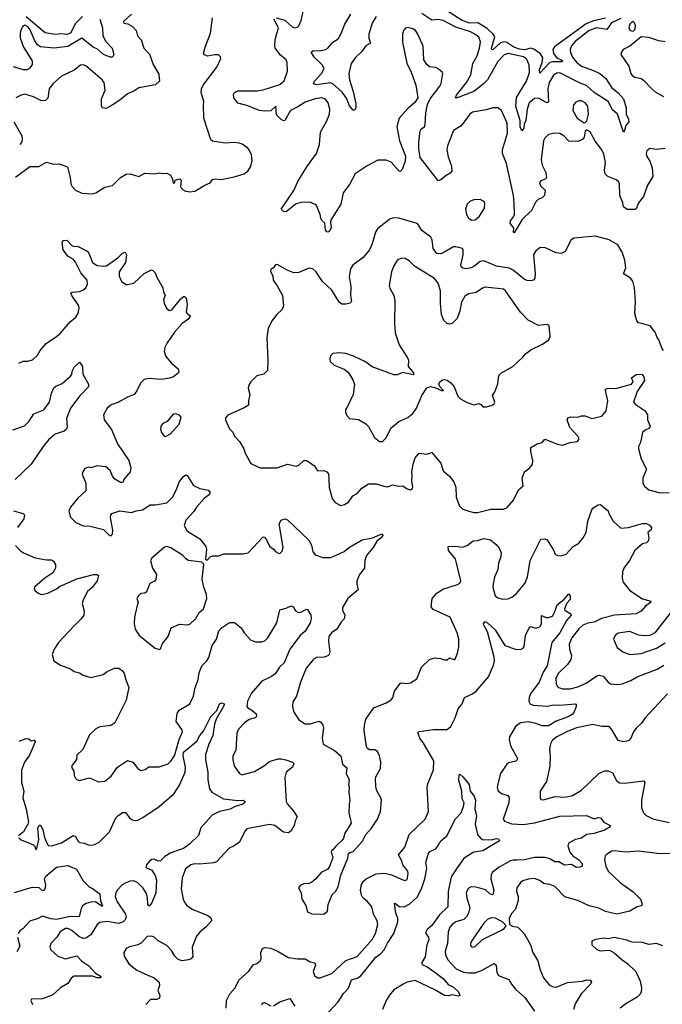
# Model space of a CAD drawing. Extents: x 2199565 to 2323334, y 894172 to 1018966.
# Tile 110 of 256: x 2280244 to 2285312, y 938925 to 946690. Entities that reach past the tile are written whole.
import ezdxf

# ---------------------------------------------------------------- set-up
doc = ezdxf.new("R2010")
doc.units = 0

msp = doc.modelspace()

# ---------------------------------------------------------------- linework, layer by layer
at = {"layer": '0CON10XD'}
for points in [[(2281125, 946733.8), (2281063.8, 946675), (2281065, 946663.3), (2281097.7, 946657.7), (2281135, 946636), (2281162.5, 946605), (2281174.4, 946564.4), (2281201.7, 946531.7), (2281223.8, 946465), (2281267.4, 946417.4), (2281297, 946337), (2281341.7, 946261.7), (2281348, 946205), (2281315, 946176), (2281185, 946154), (2281145, 946125.8), (2281095, 946105.7), (2281034, 946055), (2280973.8, 946016.2), (2280925, 945990.6), (2280895.6, 945995.6), (2280890, 946015), (2280890.5, 946065), (2280918.5, 946135), (2280911.5, 946195), (2280895, 946216.9), (2280766.3, 946326.3), (2280745, 946334.4), (2280725, 946330.6), (2280675, 946293.1), (2280573.8, 946245), (2280506.4, 946183.6), (2280476.7, 946145), (2280467.4, 946072.6), (2280447.2, 946052.8), (2280415, 946050.6), (2280353.2, 946083.2), (2280285, 946102.5), (2280255, 946095.8), (2280215, 946073.8)], [(2280740.4, 946715), (2280685, 946661.5), (2280645, 946583.3), (2280615, 946574.2), (2280575, 946578.1), (2280525, 946572.9), (2280445.7, 946585.7), (2280295, 946712.9)], [(2282265.9, 946704.1), (2282335, 946686.5), (2282393.2, 946633.2), (2282415, 946625.8), (2282435, 946632.5), (2282445, 946643.1), (2282465.2, 946685), (2282482, 946765)], [(2283055, 946714.3), (2283025, 946662), (2282998.2, 946575), (2282998, 946545), (2283010.5, 946505), (2282975, 946483.8), (2282941.6, 946438.4), (2282890.6, 946389.4), (2282858.2, 946345), (2282839.7, 946265), (2282845.9, 946215), (2282874.6, 946125), (2282893.9, 946026.1), (2282893.8, 945995), (2282885, 945977.5), (2282875, 945976.7), (2282845, 946012), (2282821.2, 946071.2), (2282788.1, 946118.1), (2282715, 946185.4), (2282695, 946192.2), (2282586.1, 946176.1), (2282560, 946185), (2282568.5, 946205), (2282625.5, 946265), (2282644.4, 946305), (2282630.6, 946335), (2282567.1, 946395), (2282542.5, 946435), (2282555, 946445.4), (2282623, 946447), (2282655, 946455.5), (2282675, 946466.9), (2282715, 946512.2), (2282755, 946540.6), (2282779.1, 946580.9), (2282807.3, 946655), (2282855, 946734.5)], [(2284985, 946698.6), (2284911.2, 946665), (2284875, 946612.8), (2284795, 946626.3), (2284735, 946605.7), (2284625, 946519.4), (2284595.4, 946485), (2284584.6, 946455), (2284587.8, 946432.2), (2284604.1, 946395), (2284635.2, 946355.2), (2284675, 946324.8), (2284770.1, 946290.1), (2284819.6, 946265), (2284867.1, 946227.1), (2284913.9, 946153.9), (2284962.7, 946112.7), (2285005.7, 946065.7), (2285027.1, 945995), (2285025.9, 945945), (2285045.4, 945905), (2285047.3, 945885), (2285023.6, 945856.4), (2285015, 945817.5), (2285005, 945802.5), (2284958.5, 945945), (2284919.5, 945979.5), (2284884.6, 946045), (2284775, 946115.2), (2284715, 946170.2), (2284665, 946189.1), (2284505, 946272.2), (2284480.1, 946269.9), (2284455, 946252.3), (2284418.8, 946195), (2284408.3, 946145), (2284415, 946042), (2284405, 946035.6), (2284395, 946038.2), (2284335, 946071.3), (2284305, 946069.4), (2284262.5, 946035), (2284245.4, 945985.4), (2284235.5, 945895), (2284222.9, 945867.1), (2284219.4, 945835), (2284205, 945813.3), (2284192, 945845), (2284191.5, 945895), (2284157.4, 946005), (2284162.9, 946077.1), (2284241.2, 946205), (2284263.7, 946275), (2284261.8, 946335), (2284241.2, 946381.2), (2284218.2, 946398.2), (2284096.2, 946423.8), (2284066, 946414), (2284015, 946360.6), (2283932.9, 946217.1), (2283898.2, 946181.9), (2283825, 946125.2), (2283695, 946074.6), (2283681.2, 946075), (2283690, 946095), (2283768.9, 946195), (2283803.2, 946255), (2283818.4, 946345), (2283851.1, 946405), (2283871.4, 946465), (2283878.2, 946515), (2283865, 946551.4), (2283841.9, 946571.9), (2283800, 946595), (2283685, 946631.6), (2283585, 946683.8), (2283545, 946692.1), (2283495, 946685.4), (2283415, 946738.6)], [(2284865, 946702.1), (2284762.4, 946677.6), (2284712.1, 946657.9), (2284463, 946477), (2284447.8, 946455), (2284454.2, 946425), (2284480.5, 946390.5), (2284515.5, 946375), (2284526.2, 946365), (2284522.9, 946357.1), (2284445, 946359.2), (2284425, 946353.9), (2284345, 946268), (2284342.4, 946295), (2284365.9, 946354.1), (2284368.6, 946388.6), (2284350.6, 946420.6), (2284298.8, 946458.8), (2284275, 946466.4), (2284225, 946453.9), (2284185, 946457.7), (2284140.8, 946475), (2284085, 946510.6), (2284063.9, 946516.1), (2284035, 946509.2), (2283975, 946453.3), (2283967.5, 946455), (2283965.8, 946465.8), (2283990, 946555), (2283979.1, 946575), (2283931.3, 946621.3), (2283856.7, 946666.7), (2283795, 946662.9), (2283733.2, 946685), (2283590, 946775)], [(2280875.4, 946695), (2280896, 946625), (2280900, 946565), (2280922.1, 946522.1), (2280973.3, 946465), (2280987.1, 946415), (2280976.7, 946395), (2280956.4, 946393.6), (2280905.7, 946415), (2280857.7, 946457.7), (2280824.3, 946475), (2280735, 946543.8), (2280625, 946480), (2280515, 946464.6), (2280407.3, 946477.3), (2280385, 946491.9), (2280363.1, 946523.1), (2280324.7, 946615), (2280305, 946636.8), (2280285, 946646.5), (2280266.2, 946635), (2280255, 946614.2), (2280246.8, 946585), (2280247.6, 946547.6), (2280273.3, 946475), (2280341.4, 946365), (2280342.4, 946337.6), (2280322.5, 946305), (2280303.8, 946296.2), (2280275, 946296.2), (2280195, 946318.2)], [(2281695, 946020), (2281697.5, 946045), (2281675.6, 946115), (2281676.7, 946145), (2281692.2, 946175), (2281798, 946315), (2281829.2, 946385), (2281827, 946397), (2281812.3, 946412.3), (2281784.1, 946414.1), (2281725, 946403.1), (2281702.1, 946412.1), (2281694, 946425), (2281705.7, 946475), (2281748.6, 946585), (2281765.8, 946705)], [(2285335, 945674.4), (2285265, 945667.5), (2285215, 945674.2), (2285190, 945655), (2285184.2, 945635), (2285187.3, 945617.3), (2285212.9, 945575), (2285232.6, 945522.6), (2285237.5, 945455), (2285195.6, 945385), (2285164.5, 945295.5), (2285123, 945247), (2285105, 945200), (2285095, 945194), (2285035, 945192.5), (2285006.2, 945215), (2285001.2, 945245), (2284977.5, 945305), (2284975.7, 945395), (2284967.5, 945415), (2284948.7, 945428.7), (2284882.6, 945452.6), (2284862.5, 945475), (2284857.1, 945505), (2284864.3, 945565), (2284850.3, 945630.3), (2284835, 945663.3), (2284781.7, 945731.7), (2284742.5, 945805), (2284715, 945822.5), (2284705, 945810), (2284696.2, 945765), (2284683.3, 945745), (2284645, 945728.6), (2284575, 945731.4), (2284535, 945775.7), (2284505, 945793.3), (2284463.6, 945796.4), (2284415, 945785.6), (2284384.4, 945755), (2284375.6, 945735), (2284357.1, 945585), (2284363.3, 945543.3), (2284394.3, 945485), (2284398.8, 945445), (2284392.5, 945435), (2284355, 945420), (2284344.3, 945405), (2284350.9, 945380.9), (2284388.8, 945345), (2284382, 945305), (2284365.6, 945284.4), (2284335, 945274), (2284315.5, 945254.5), (2284279.2, 945185), (2284206.2, 945115), (2284145, 945010), (2284138.8, 945015), (2284141.4, 945045), (2284113.1, 945085), (2284115.6, 945105), (2284138.9, 945135), (2284145.6, 945155), (2284143.3, 945246.7), (2284138.2, 945305), (2284084, 945555), (2284050.5, 945635), (2284052.5, 945665), (2284090, 945795), (2284088.8, 945875), (2284045, 945973.8), (2284015, 945996), (2283975, 945995.8), (2283921.7, 945978.3), (2283815, 945960.6), (2283794.3, 945945), (2283726.1, 945853.9), (2283665, 945815.7), (2283619, 945695), (2283613.7, 945665), (2283622.4, 945607.6), (2283648.6, 945535), (2283651.5, 945495), (2283639.8, 945480.2), (2283607.8, 945462.2), (2283565, 945426.2), (2283545, 945420), (2283538.6, 945428.6), (2283403, 945603), (2283390.9, 945670.9), (2283390.8, 945725), (2283402, 945815), (2283411, 945829), (2283437.1, 945845), (2283441.9, 945865), (2283447.5, 945955), (2283459.5, 946020.5), (2283481.2, 946065), (2283558.6, 946165), (2283567.7, 946187.7), (2283580, 946265), (2283575, 946277.5), (2283545, 946302.5), (2283525, 946312.5), (2283475, 946317.5), (2283455, 946337.5), (2283431.2, 946375), (2283425, 946482.5), (2283385, 946576.2), (2283365, 946604), (2283345, 946619.2), (2283305, 946629.2), (2283285.9, 946624.1), (2283272, 946605), (2283264.2, 946575), (2283263, 946513), (2283297.6, 946347.6), (2283332.5, 946277.5), (2283368, 946175), (2283383.3, 946075), (2283361.7, 946038.3), (2283303, 945987), (2283235.8, 945915), (2283217.8, 945845), (2283240, 945735), (2283288, 945615), (2283283.8, 945575), (2283260.7, 945509.3), (2283245, 945492.5), (2283235, 945497.5), (2283175, 945567.5), (2283135, 945582.5), (2283068.3, 945581.7), (2282985, 945538.8), (2282890, 945475), (2282845, 945390), (2282794.3, 945325.7), (2282778, 945235), (2282700, 945115), (2282695.6, 945095), (2282701.3, 945048.7), (2282685, 945020.8), (2282675, 945013.8), (2282667, 945017), (2282655, 945034), (2282650, 945085), (2282627.5, 945107.5), (2282620, 945125), (2282614, 945155), (2282584.2, 945224.2), (2282574.2, 945234.2), (2282535, 945250.8), (2282465, 945249.5), (2282425, 945238.5), (2282345, 945176.2), (2282325, 945178.8), (2282306.7, 945195), (2282405.7, 945344.3), (2282436.8, 945413.2), (2282509.8, 945530.2), (2282585.5, 945635), (2282608.9, 945705), (2282616.6, 945803.4), (2282663.6, 945886.4), (2282686.5, 945945), (2282690, 945985), (2282677.8, 946035), (2282655, 946064.3), (2282625, 946074.5), (2282575, 946066.7), (2282495, 946041.1), (2282438, 946002), (2282380.8, 945975), (2282335.7, 945894.3), (2282325, 945892), (2282305, 945902.5), (2282270.7, 945940.7), (2282265, 946008), (2282225, 945971.4), (2282175, 945969.4), (2282135, 945975.5), (2282035, 946014.4), (2281965, 946031.2), (2281934, 946075), (2281929.3, 946100.7), (2281937.5, 946115), (2281965, 946128.8), (2282120.2, 946129.8), (2282165, 946137.1), (2282295, 946178.9), (2282331.2, 946208.8), (2282355.6, 946284.4), (2282354, 946354), (2282345, 946372.9), (2282300.5, 946410.5), (2282260, 946465), (2282255.4, 946485.4), (2282258.5, 946535), (2282284.5, 946625), (2282249.2, 946695)], [(2285075, 946600), (2285085, 946602.5), (2285098.8, 946615), (2285100.8, 946645), (2285093.8, 946665), (2285085, 946673.8), (2285075, 946674), (2285055.8, 946655), (2285048, 946625), (2285055, 946608.8), (2285075, 946600)], [(2285335, 946516.7), (2285285, 946522.9), (2285205, 946550.9), (2285145.5, 946554.5), (2285055, 946481.9), (2285004.2, 946455.8), (2284990, 946435), (2284986.2, 946415), (2285048.6, 946325), (2285064.3, 946265), (2285075, 946251.2), (2285095, 946236), (2285145.5, 946225.5), (2285165, 946214.2), (2285227.8, 946147.8), (2285255, 946120.8), (2285322.5, 946085)], [(2280212, 945448), (2280325, 945531.4), (2280395, 945532), (2280456.4, 945566.4), (2280510.5, 945550.5), (2280556.4, 945553.6), (2280620.7, 945530.7), (2280643.1, 945445), (2280648.1, 945395), (2280657.5, 945375), (2280685, 945346.2), (2280735, 945321.9), (2280812.4, 945317.6), (2280845, 945325.8), (2280915, 945369.2), (2280975, 945384), (2281040, 945445), (2281085, 945471.2), (2281115, 945473.8), (2281185, 945453.8), (2281230.5, 945479.5), (2281305, 945474), (2281345, 945483.8), (2281375, 945477.5), (2281405, 945480), (2281432.5, 945465), (2281450, 945435), (2281455, 945400), (2281467, 945403), (2281470, 945425), (2281506.2, 945436.2), (2281516.7, 945425), (2281512.5, 945375), (2281517.5, 945365), (2281545, 945340), (2281585, 945332.5), (2281625, 945337.5), (2281703.9, 945386.1), (2281746.1, 945403.9), (2281765, 945430), (2281785, 945436), (2281835, 945430), (2281935, 945451.2), (2282013.9, 945476.1), (2282044.2, 945495.8), (2282065, 945528.8), (2282078.5, 945578.5), (2282071.4, 945625), (2282054.4, 945664.4), (2282040.3, 945680.3), (2281999.3, 945709.3), (2281975, 945717.1), (2281935, 945721.4), (2281865, 945716), (2281765, 945733.1), (2281752.7, 945742.7), (2281696.9, 945915), (2281695, 946020)], [(2284695, 945877.5), (2284705, 945880), (2284716.4, 945893.6), (2284729.2, 945945), (2284725, 946007.5), (2284705, 946035.8), (2284675, 946050), (2284655, 946050.8), (2284630.9, 946039.1), (2284611.7, 946018.3), (2284607.5, 945975), (2284640, 945915), (2284695, 945877.5)], [(2280197.1, 945885), (2280260.9, 945775), (2280264.3, 945745), (2280258.6, 945721.4), (2280244.1, 945705.9)], [(2283810.7, 945110.7), (2283835, 945111.2), (2283869.1, 945140.9), (2283910.8, 945205), (2283911.7, 945241.7), (2283906.1, 945256.1), (2283875, 945273.3), (2283825, 945270.8), (2283795, 945256), (2283773.8, 945235), (2283758.8, 945195), (2283766.7, 945155), (2283784.1, 945124.1), (2283810.7, 945110.7)], [(2285321.7, 944081.7), (2285310, 944095), (2285285.7, 944165.7), (2285272, 944185), (2285257, 944227), (2285217.5, 944275), (2285125, 944300), (2285110, 944315), (2285094.2, 944374.2), (2285099.4, 944465), (2285092.5, 944575), (2285078.8, 944628.8), (2285061.7, 944651.7), (2285006.2, 944685), (2285025.7, 944734.3), (2285016.7, 944795), (2284995, 944856.7), (2284962.5, 944915), (2284893.8, 944955), (2284785, 944984.4), (2284615, 944968.1), (2284594.5, 944955.5), (2284545, 944861.2), (2284515, 944846.2), (2284475, 944852.9), (2284385, 944894.2), (2284345, 944890.8), (2284315, 944868.8), (2284297.5, 944835), (2284310, 944685), (2284307.3, 944652.7), (2284295, 944637.5), (2284275, 944630), (2284245, 944632.5), (2284225, 944640.6), (2284135.2, 944715.2), (2284105, 944731.5), (2284005, 944747.8), (2283905, 944788.9), (2283875, 944784.4), (2283826.1, 944743.9), (2283805, 944734.2), (2283764.2, 944725.8), (2283739.7, 944729.7), (2283729.1, 944739.1), (2283724.4, 944755), (2283740.8, 944835), (2283741.7, 944871.7), (2283736.1, 944886.1), (2283685, 944900), (2283665, 944899.2), (2283585, 944850.8), (2283565, 944844.3), (2283535, 944846), (2283506, 944885), (2283496.1, 944953.9), (2283485.5, 944975.5), (2283415, 945028), (2283387.5, 945075), (2283370, 945085), (2283235, 945124.4), (2283195, 945127.1), (2283165, 945119.4), (2283065, 945041.2), (2283049.2, 945015), (2283025, 944923.3), (2283004, 944875), (2282954.2, 944815), (2282871.2, 944755), (2282853.2, 944726.8), (2282842.5, 944665), (2282855.7, 944585), (2282854, 944515), (2282861.2, 944468.8), (2282847.5, 944455), (2282815, 944445.7), (2282785, 944447.8), (2282763.1, 944463.1), (2282705, 944556.5), (2282631.5, 944625), (2282579.4, 944705), (2282555, 944724.3), (2282525, 944730.8), (2282445, 944696.2), (2282406.4, 944693.6), (2282354.1, 944714.1), (2282275, 944760), (2282261.7, 944758.3), (2282250, 944745), (2282250, 944735), (2282225, 944720), (2282222.5, 944705), (2282239.3, 944669.3), (2282243.8, 944635), (2282275, 944592.5), (2282316.7, 944515), (2282323.8, 944435), (2282313.8, 944405), (2282272, 944365), (2282232, 944315), (2282204.3, 944255), (2282192.5, 944185), (2282201.2, 944005), (2282197.5, 943925), (2282170, 943895), (2282115, 943882.5), (2282067.5, 943835), (2282052.3, 943807.7), (2282046.7, 943785), (2282058.8, 943735), (2282047.5, 943685), (2282048.3, 943651.7), (2282018.8, 943631.2), (2281885, 943572.5), (2281868.3, 943551.7), (2281867.5, 943535), (2281900, 943465), (2281925, 943437.5), (2281937.5, 943405), (2281976.7, 943365), (2282012, 943305), (2282021.9, 943271.9), (2282063.8, 943195), (2282077.5, 943185), (2282140, 943155), (2282275, 943155.8), (2282355, 943185.6), (2282425, 943169.5), (2282445, 943178.1), (2282485, 943213.1), (2282505, 943214.2), (2282565.4, 943175.4), (2282593, 943133), (2282643.9, 943133.9), (2282666.7, 943125), (2282678.3, 943108.3), (2282681.7, 943071.7), (2282685, 943000), (2282707.5, 942915), (2282731.7, 942881.7), (2282775, 942860), (2282805, 942866.7), (2282836.7, 942885), (2282871.2, 942935), (2282905, 942952.5), (2282941.4, 942995), (2282995, 943030), (2283055, 943030), (2283135, 943005.7), (2283155, 943008), (2283185, 943022.5), (2283235, 943012), (2283265, 943013.3), (2283299.3, 942989.3), (2283326.4, 942983.6), (2283338.8, 942991.2), (2283343.3, 943005), (2283336, 943055), (2283340, 943095), (2283336, 943125), (2283346, 943184), (2283363.8, 943235), (2283395, 943271.2), (2283455, 943263.3), (2283495, 943277.5), (2283564.3, 943194.3), (2283585, 943132), (2283635, 943089.2), (2283669.2, 943045), (2283683.2, 943003.2), (2283686.7, 942925), (2283713.4, 942853.4), (2283739.7, 942829.7), (2283785, 942814.4), (2283825, 942803.5), (2283855, 942803.6), (2283959.5, 942829.5), (2284058.8, 942831.2), (2284085, 942842), (2284138.7, 942901.3), (2284178.3, 942981.7), (2284213.8, 943015), (2284208.1, 943075), (2284224.4, 943125), (2284268.1, 943155), (2284289.5, 943185), (2284291.8, 943215), (2284275.7, 943285), (2284275, 943317.5), (2284324.1, 943345.9), (2284365, 943356.2), (2284386.4, 943383.6), (2284485, 943342.5), (2284525, 943334.4), (2284585, 943356), (2284642.5, 943365), (2284655.7, 943385.7), (2284645.5, 943405.5), (2284582, 943475), (2284561.2, 943535), (2284568.3, 943551.7), (2284591.2, 943558.8), (2284645, 943556), (2284675, 943566), (2284704.1, 943565.9), (2284755.9, 943544.1), (2284835, 943562.5), (2284870, 943605), (2284882.9, 943685), (2284863.3, 943765), (2284865, 943777.5), (2284884.2, 943785.8), (2284945, 943783.1), (2285070, 943815), (2285082.5, 943835), (2285070, 943865), (2285105, 943892.5), (2285150, 943895), (2285167.5, 943875), (2285172.5, 943845), (2285113, 943757), (2285086, 943675), (2285097.8, 943657.8), (2285178, 943605), (2285194.2, 943575), (2285194.2, 943535), (2285216.7, 943485), (2285211.7, 943468.3), (2285175.8, 943454.2), (2285156.2, 943435), (2285138.9, 943355), (2285124.4, 943325), (2285124.4, 943305), (2285145, 943227.5), (2285187.5, 943145), (2285158.8, 943075), (2285158.8, 943035), (2285172.1, 943012.1), (2285205, 942982), (2285295, 942959.2), (2285365, 942960.8)], [(2280238.3, 943981.7), (2280271.7, 943998.3), (2280306.4, 943996.4), (2280345, 944008), (2280385.5, 944044.5), (2280405, 944081.2), (2280453.1, 944136.9), (2280535, 944191.4), (2280564.2, 944215), (2280641.1, 944308.9), (2280685.8, 944345), (2280704.4, 944375), (2280714.3, 944415), (2280710, 944435), (2280654.3, 944515), (2280646.7, 944535), (2280657.5, 944542.5), (2280715, 944547.8), (2280743, 944557), (2280765.7, 944575), (2280779.4, 944605), (2280776.7, 944635), (2280726.7, 944695), (2280685, 944778), (2280665, 944800.8), (2280625, 944826.2), (2280586.7, 944875), (2280580, 944935), (2280590.7, 944949.3), (2280615, 944952.5), (2280655, 944910), (2280677, 944903), (2280700, 944905), (2280775, 944863.8), (2280789.7, 944849.7), (2280819.4, 944775), (2280855, 944751.9), (2280905, 944745.6), (2280929.8, 944750.2), (2281017.7, 944812.3), (2281055, 944850), (2281075, 944856.7), (2281085.8, 944835), (2281077.5, 944775), (2281028.8, 944701.2), (2281028.8, 944668.8), (2281047.5, 944625), (2281085, 944602.5), (2281095, 944602.5), (2281145, 944612.5), (2281225, 944687.5), (2281283, 944717), (2281295, 944712.5), (2281312.5, 944695), (2281325, 944660), (2281372.5, 944575), (2281377.5, 944545), (2281392.5, 944515), (2281377.5, 944485), (2281383.3, 944455), (2281405, 944410), (2281425, 944397.5), (2281445, 944403.3), (2281515, 944490), (2281535, 944506.7), (2281545, 944507.5), (2281556.7, 944495), (2281566, 944445), (2281557.5, 944385), (2281565, 944372.5), (2281590, 944355), (2281570, 944325), (2281525.6, 944294.4), (2281464.5, 944225), (2281407.1, 944142.9), (2281388.2, 944105), (2281384.5, 944074.5), (2281395.6, 944035), (2281441.1, 943981.1), (2281495, 943936.7), (2281500, 943915), (2281496.2, 943905), (2281458, 943875), (2281425, 943862.7), (2281363.6, 943853.6), (2281265, 943860), (2281225, 943853.8), (2281196, 943825), (2281167.1, 943762.9), (2281146.7, 943735), (2281095, 943714.3), (2281017.9, 943672.1), (2280965, 943653.8), (2280935, 943626.7), (2280906.1, 943573.9), (2280910, 943535), (2280968.2, 943458.2), (2281014.5, 943345), (2281104.3, 943214.3), (2281121.4, 943155), (2281114.2, 943125), (2281066.7, 943065), (2281060, 943045), (2281045, 943037.5), (2280995, 943066.2), (2280980, 943085), (2280958, 943135), (2280924.4, 943164.4), (2280855, 943171.2), (2280805, 943157.5), (2280785, 943162.5), (2280758.3, 943151.7), (2280742, 943125), (2280738, 943105), (2280766.7, 943035), (2280766, 942975), (2280701.7, 942918.3), (2280643.8, 942845), (2280631.2, 942815), (2280645, 942767.5), (2280686, 942725), (2280745, 942697.8), (2280800, 942695), (2280905, 942670), (2280953.6, 942623.6), (2280965, 942622.5), (2280975.8, 942634.2), (2280980, 942665), (2280960, 942765), (2280962, 942785), (2280970, 942795), (2281035, 942816), (2281126.1, 942803.9), (2281161.7, 942818.3), (2281212.5, 942825), (2281272.5, 942865), (2281315, 942864.4), (2281405, 942880), (2281448.8, 942925), (2281478.9, 942981.1), (2281505, 943048.8), (2281535, 943086.7), (2281555, 943100), (2281565.8, 943095.8), (2281615.7, 943015.7), (2281665, 942994.2), (2281729.5, 942979.5), (2281743.6, 942963.6), (2281740, 942945), (2281698, 942915), (2281638, 942845), (2281618.6, 942811.4), (2281555, 942743.8), (2281540.3, 942700.3), (2281562.1, 942662.1), (2281583.8, 942645), (2281663.8, 942595), (2281712.5, 942535), (2281717.5, 942515), (2281710, 942435), (2281715, 942430), (2281725, 942430), (2281746.7, 942453.3), (2281765, 942461.2), (2281815, 942462), (2281855, 942477.5), (2282005, 942477.5), (2282045, 942486.2), (2282165, 942611.2), (2282175, 942608.8), (2282189.7, 942589.7), (2282215, 942537.5), (2282245.9, 942515.9), (2282265, 942493.3), (2282282, 942482), (2282295, 942481.2), (2282315, 942500), (2282323.1, 942526.9), (2282290.9, 942715), (2282306.9, 942743.1), (2282335, 942754.3), (2282357, 942747), (2282525, 942586), (2282546.4, 942546.4), (2282555, 942493.3), (2282575, 942468.8), (2282635, 942448.6), (2282695, 942450), (2282733.9, 942463.9), (2282803.6, 942496.4), (2282845, 942531.8), (2282945, 942587.1), (2283025.5, 942604.5), (2283095, 942633.3), (2283105, 942632.5), (2283108.8, 942625), (2283096, 942605), (2283060.9, 942579.1), (2283030.8, 942529.2), (2282980, 942465), (2282965.3, 942424.7), (2282963.3, 942365), (2282925, 942316.2), (2282902.5, 942265), (2282903.1, 942235), (2282914, 942195), (2282832.5, 942125), (2282788.8, 942055), (2282788.8, 942035), (2282809.2, 941995), (2282804.3, 941965.7), (2282782.9, 941945), (2282745.8, 941885), (2282704.2, 941855), (2282682.5, 941825), (2282678.8, 941788.8), (2282690, 941705), (2282685.4, 941684.6), (2282675, 941673.3), (2282645, 941662.5), (2282585, 941660), (2282562.5, 941647.5), (2282545, 941627.5), (2282504, 941576), (2282458.9, 941465), (2282427.1, 941355), (2282398.7, 941311.3), (2282395.4, 941275), (2282402.2, 941235), (2282445, 941170), (2282495, 941136.2), (2282535, 941137.5), (2282605, 941157.5), (2282620.3, 941150.3), (2282635, 941126.2), (2282639.5, 941105), (2282630, 941025), (2282636.4, 940976.4), (2282727, 940927), (2282775.6, 940885.6), (2282790.5, 940820.5), (2282825, 940790), (2282820, 940745), (2282843.3, 940695), (2282837.5, 940655), (2282843, 940643), (2282840, 940595), (2282848.8, 940535), (2282842, 940505), (2282840, 940435), (2282858.8, 940355), (2282808.8, 940275), (2282796.7, 940235), (2282785, 940217.5), (2282738.8, 940175), (2282715, 940142.5), (2282702.5, 940135), (2282700, 940125), (2282713.3, 940085), (2282711.2, 940075), (2282687.7, 940012.3), (2282671.7, 939988.3), (2282625, 939967.5), (2282580, 939915), (2282545, 939886.7), (2282525, 939878.8), (2282485, 939876.7), (2282455, 939862.5), (2282443.3, 939845), (2282463.3, 939805), (2282470, 939755), (2282500, 939705), (2282513.6, 939653.6), (2282549.3, 939639.3), (2282643.8, 939636.2), (2282670.5, 939659.5), (2282677.7, 939712.3), (2282708.8, 939791.2), (2282734.1, 939815.9), (2282755, 939852.5), (2282776.7, 939945), (2282832.3, 940077.7), (2282836.4, 940113.6), (2282846.7, 940123.3), (2282875, 940131.2), (2282948.8, 940211.2), (2282973.8, 940265), (2283018.8, 940315), (2283066.2, 940385), (2283088.8, 940445), (2283096.2, 940535), (2283091.2, 940555), (2283061.7, 940608.3), (2283052.7, 940642.7), (2283051.4, 940705), (2283055.7, 940725), (2283089.4, 940785), (2283092.1, 940837.9), (2283081.5, 940885), (2283065, 940918.8), (2283045, 940931.2), (2283002.3, 940932.3), (2282984.1, 940944.1), (2282978.8, 940955), (2282961.9, 941085), (2282962.2, 941125), (2282974.3, 941175), (2283037.7, 941262.3), (2283135, 941301.9), (2283173.6, 941326.4), (2283186.9, 941345), (2283199.4, 941395), (2283245, 941456.2), (2283255, 941460.8), (2283295, 941454.4), (2283325, 941459.4), (2283375, 941492.9), (2283414.2, 941585), (2283475, 941643.8), (2283515, 941658), (2283563, 941653), (2283595, 941642.5), (2283615, 941642.5), (2283635, 941656.7), (2283675, 941642.5), (2283697.5, 941695), (2283706.7, 941745), (2283707.1, 941805), (2283694.6, 941854.6), (2283639.7, 941979.7), (2283505, 942040), (2283489.3, 942059.3), (2283497.5, 942125), (2283532.6, 942167.4), (2283580.3, 942199.7), (2283696.7, 942235), (2283714.2, 942245.8), (2283724, 942265), (2283679.8, 942439.8), (2283625.7, 942505), (2283624.3, 942535.7), (2283685, 942538), (2283735, 942530), (2283772.5, 942545), (2283820.5, 942579.5), (2283855, 942583.8), (2283905, 942600), (2283957.7, 942587.7), (2284001.7, 942551.7), (2284025, 942522.5), (2284040, 942485), (2284039.2, 942455), (2284021.4, 942405), (2284014.4, 942355), (2283987.8, 942295), (2283976.7, 942225), (2283976.9, 942205), (2283995, 942147.5), (2284015, 942132), (2284055, 942120), (2284095, 942123.8), (2284125, 942136), (2284162, 942165), (2284227.5, 942245), (2284249.4, 942295), (2284270, 942425), (2284355, 942593.3), (2284385, 942596.7), (2284405, 942587.5), (2284455, 942506.7), (2284465.9, 942475.9), (2284486.4, 942463.6), (2284515, 942463.3), (2284554.1, 942475.9), (2284608.8, 942535), (2284655, 942561.9), (2284689.1, 942605), (2284711.1, 942645), (2284725.5, 942734.5), (2284756, 942825), (2284765, 942838.8), (2284805, 942863.3), (2284825, 942867.5), (2284885, 942817.5), (2284890, 942795), (2284923.3, 942735), (2284985, 942681.2), (2285045, 942685.7), (2285156, 942716), (2285188.1, 942718.1), (2285210, 942705), (2285226.7, 942685), (2285223, 942667), (2285197.5, 942645), (2285206.7, 942605), (2285201.7, 942578.3), (2285186.7, 942565), (2285155, 942555.7), (2285094.3, 942505), (2285053.5, 942426.5), (2285008.2, 942365), (2284998.2, 942335), (2284995.5, 942285), (2285003.1, 942255), (2285055, 942190), (2285155, 942122.9), (2285222.5, 942105), (2285220, 942095), (2285180.8, 942065), (2285145, 942025.8), (2285105, 942005.6), (2284935, 941993.8), (2284832.2, 941967.8), (2284775, 941939.6), (2284725, 941930.8), (2284685, 941915.8), (2284653.5, 941886.5), (2284599.5, 941815), (2284577.3, 941765), (2284579.2, 941725)], [(2283105, 943362.9), (2283135, 943392), (2283170, 943470), (2283235, 943520.6), (2283305, 943553.8), (2283344.7, 943585.3), (2283374.5, 943625.5), (2283415, 943726.7), (2283455, 943787.5), (2283485, 943796.7), (2283518.8, 943788.8), (2283570, 943765), (2283587.5, 943765), (2283556.4, 943796.4), (2283550, 943815), (2283556.7, 943835), (2283579.5, 943850.5), (2283595, 943853.8), (2283615, 943848.8), (2283645, 943826), (2283670.8, 943795), (2283700.7, 943720.7), (2283721.2, 943701.2), (2283772.5, 943672.5), (2283825, 943653.1), (2283865, 943663.8), (2283882.5, 943655), (2283897, 943637), (2283925, 943637.5), (2283970.7, 943649.3), (2283983, 943657), (2283990, 943675), (2283973.6, 943726.4), (2283992.5, 943755), (2284015, 943817.5), (2284023.3, 943885), (2284045, 943906.2), (2284133.8, 943955), (2284211.4, 944028.6), (2284233.3, 944055), (2284275, 944087.5), (2284368.3, 944131.7), (2284417.5, 944165), (2284427.5, 944195), (2284419.3, 944279.3), (2284405, 944286.7), (2284335, 944278.8), (2284255, 944322), (2284194.4, 944385), (2284075, 944552), (2284058.8, 944565), (2283915, 944580), (2283895, 944574.4), (2283845, 944539.5), (2283785, 944527.5), (2283755, 944509.4), (2283728.3, 944461.7), (2283715, 944393.3), (2283694.4, 944335), (2283655, 944295.7), (2283635, 944290), (2283615, 944294.2), (2283589.1, 944319.1), (2283571.1, 944365), (2283562.5, 944455), (2283561.7, 944551.7), (2283543.8, 944613.8), (2283515, 944649.2), (2283357.4, 944747.4), (2283315, 944788.8), (2283285, 944807.5), (2283255, 944808.6), (2283222, 944795), (2283192.9, 944745), (2283177.3, 944702.7), (2283159.2, 944595), (2283162.7, 944572.7), (2283194.1, 944514.1), (2283203.8, 944475), (2283200, 944295), (2283205, 944220), (2283235.8, 944125), (2283303.3, 944025), (2283310, 944005), (2283308, 943955), (2283348.8, 943905), (2283349.3, 943890.7), (2283262.5, 943907.5), (2283225, 943888.8), (2283195, 943890), (2283022.7, 943952.7), (2282965, 943993.8), (2282875.9, 944035.9), (2282815, 944056.7), (2282765, 944062.5), (2282715, 944057.5), (2282695, 944040), (2282690, 944015), (2282693.3, 943995), (2282723.3, 943965), (2282802.5, 943935), (2282835, 943910), (2282871.2, 943851.2), (2282885.5, 943815.5), (2282873.8, 943735), (2282825, 943630), (2282812.5, 943615), (2282812.5, 943595), (2282825, 943570), (2282846.4, 943546.4), (2282915, 943536.2), (2282974.1, 943504.1), (2282995, 943483.3), (2283043.3, 943395), (2283083, 943363), (2283105, 943362.9)], [(2280188.8, 943455), (2280282.6, 943487.4), (2280318, 943525), (2280355, 943582), (2280435, 943614.2), (2280479.4, 943675), (2280494.3, 943745.7), (2280512.8, 943787.2), (2280528.7, 943801.3), (2280578, 943822), (2280645, 943880), (2280655.7, 943895), (2280661.4, 943925), (2280675, 943951.2), (2280715, 943990), (2280725, 943980), (2280740, 943955), (2280741.4, 943895), (2280787, 943817), (2280786.7, 943795), (2280718.6, 943725), (2280645, 943628), (2280614.6, 943545), (2280617.5, 943475), (2280611.3, 943458.7), (2280595.4, 943444.6), (2280525, 943421.5), (2280475, 943378.8), (2280429.6, 943325), (2280333.7, 943186.3), (2280208.9, 943065)], [(2281395, 943403.8), (2281433.3, 943425), (2281500.7, 943499.3), (2281517.5, 943555), (2281505, 943572.5), (2281475, 943583.3), (2281455, 943578.8), (2281407.1, 943522.9), (2281373.3, 943505), (2281356.7, 943485), (2281353.9, 943463.9), (2281363.3, 943435), (2281382.5, 943405), (2281395, 943403.8)], [(2280195, 942816), (2280272.5, 942795), (2280282, 942785), (2280276.9, 942755), (2280226.9, 942685)], [(2280210, 942545), (2280248.8, 942505), (2280275, 942486.2), (2280365, 942446.7), (2280455, 942430.8), (2280495, 942430), (2280509.5, 942419.5), (2280525.8, 942395), (2280525.6, 942365), (2280505, 942328.8), (2280441.2, 942285), (2280362, 942215), (2280358.8, 942205), (2280365, 942187.5), (2280393.9, 942163.9), (2280415, 942156.2), (2280465, 942167.5), (2280535, 942202.9), (2280558.7, 942221.3), (2280695, 942280.8), (2280825, 942315.6), (2280855.7, 942315.7), (2280865, 942307.5), (2280855.7, 942265), (2280815, 942212), (2280779.4, 942180.6), (2280746, 942115), (2280738, 942085), (2280752, 942025), (2280749.2, 941995), (2280730, 941965), (2280675, 941910.6), (2280550.9, 941779.1), (2280515.6, 941725), (2280500.8, 941685), (2280513.8, 941635), (2280565, 941600), (2280645, 941572), (2280675, 941550), (2280715, 941539.2), (2280745, 941521.4), (2280805, 941502.5), (2280903, 941527), (2280935, 941551.2), (2280993, 941577), (2281025.6, 941575.6), (2281053.8, 941555), (2281068.8, 941535), (2281080, 941485), (2281105.8, 941425), (2281083.1, 941325), (2280993.8, 941145), (2280962.5, 941125), (2280875.8, 941114.2), (2280845, 941098.8), (2280795, 941050), (2280743.1, 940935), (2280695, 940890), (2280693.3, 940855), (2280657.7, 940812.3), (2280653.6, 940796.4), (2280671.2, 940765), (2280675, 940730), (2280685, 940707.5), (2280695, 940697.5), (2280715, 940691.2), (2280795, 940712.5), (2280865, 940680.8), (2280915, 940684.4), (2280965, 940724.4), (2281015, 940795.5), (2281095, 940848), (2281136.2, 940835), (2281175, 940786), (2281200.3, 940770.3), (2281235, 940778), (2281262.5, 940797.5), (2281345, 940798.8), (2281415, 940822), (2281437.4, 940842.6), (2281465.7, 940884.3), (2281500.7, 941015), (2281529.1, 941075), (2281523.9, 941093.9), (2281479.1, 941155), (2281485, 941218.8), (2281502.9, 941245), (2281585, 941295.7), (2281614.4, 941354.4), (2281624.3, 941414.3), (2281652.6, 941487.4), (2281659.7, 941540.3), (2281672.5, 941575), (2281685, 941600), (2281720.8, 941635), (2281735, 941661.2), (2281762.5, 941755), (2281797.5, 941805), (2281815, 941870), (2281835, 941893.8), (2281883, 941927), (2281905, 941937.5), (2281937, 941937), (2281990, 941895), (2282013.3, 941855), (2282065, 941798.8), (2282105, 941784), (2282157.5, 941785), (2282180, 941795), (2282201.9, 941815), (2282272.9, 941935), (2282294.6, 942035.4), (2282345, 942048.8), (2282385, 942069.2), (2282400, 942060), (2282418.1, 942028.1), (2282436.9, 942016.9), (2282455, 942016.5), (2282505, 942042), (2282515, 942040), (2282541.4, 941995), (2282542.2, 941965), (2282534.4, 941935), (2282495, 941868.6), (2282456.9, 941833.1), (2282373.8, 941725), (2282330.8, 941619.2), (2282292.7, 941585), (2282258.4, 941531.6), (2282230.7, 941509.3), (2282155, 941473.8), (2282071.8, 941378.2), (2282041.5, 941315), (2282034.5, 941275), (2282043, 941263), (2282075.6, 941245), (2282110, 941215), (2282111.5, 941195), (2282100, 941185), (2282055, 941170.9), (2282017.8, 941145), (2281970.6, 941095), (2281955.7, 941065), (2281950, 940930), (2281925.8, 940885), (2281924.2, 940855), (2281936, 940805), (2281976.7, 940745), (2281996.1, 940736.1), (2282095, 940762.5), (2282175, 940807.7), (2282215, 940841.5), (2282279.6, 940860.4), (2282305, 940862.1), (2282343.3, 940853.3), (2282396.7, 940835), (2282406, 940825), (2282395, 940796.7), (2282346.2, 940755), (2282334.4, 940715), (2282344.4, 940525), (2282355, 940502.5), (2282406.4, 940446.4), (2282432.5, 940405), (2282416.6, 940373.4), (2282410, 940335), (2282385, 940293.8), (2282365, 940278.8), (2282325, 940284.2), (2282256.2, 940335), (2282215, 940343.5), (2282035, 940308), (2282018.8, 940291.2), (2281978, 940205), (2281936.2, 940175), (2281895, 940155.6), (2281795, 940047.9), (2281775, 940040.9), (2281665, 940030), (2281625, 940032.7), (2281593.8, 940025), (2281550.8, 939995), (2281526.8, 939923.2), (2281518.5, 939835), (2281533.3, 939755), (2281545.7, 939725), (2281562.9, 939705), (2281605, 939676.7), (2281727.5, 939625), (2281745, 939612.5), (2281757.5, 939595), (2281757.5, 939585), (2281715, 939536.2), (2281664.5, 939495.5), (2281638, 939462), (2281604.5, 939375), (2281608.3, 939301.7), (2281596.7, 939285), (2281575, 939275.8), (2281525, 939269.4), (2281495, 939280), (2281466.7, 939305), (2281440.6, 939350.6), (2281405, 939390), (2281336.6, 939426.6), (2281305, 939455.7), (2281285, 939462.5), (2281249.7, 939460.3), (2281205, 939409.4), (2281175, 939395.6), (2281110.7, 939379.3), (2281084.5, 939365.5), (2281065.8, 939335), (2281067.5, 939305), (2281105.8, 939245), (2281167.5, 939195), (2281255, 939154.5), (2281304, 939135), (2281345, 939098.8), (2281347.8, 939075), (2281334.4, 939035), (2281350.5, 938995), (2281346.7, 938975), (2281325, 938963.1), (2281275, 938962.2), (2281239.2, 938925)], [(2281345, 941723.3), (2281355, 941730), (2281369.5, 941770.5), (2281414.2, 941825.8), (2281437.5, 941895), (2281505, 941923.3), (2281565, 941918.8), (2281585, 941923.8), (2281633.2, 941966.8), (2281660, 942015), (2281694.5, 942045.5), (2281718.9, 942125), (2281716.1, 942156.1), (2281695.5, 942215), (2281682.2, 942277.8), (2281697, 942397), (2281681.7, 942411.7), (2281575, 942425.8), (2281555, 942438), (2281528.7, 942468.7), (2281436.4, 942526.4), (2281405, 942535.7), (2281385, 942530), (2281286.7, 942445), (2281276.2, 942425), (2281292, 942365), (2281323.8, 942315), (2281318, 942275), (2281307.3, 942262.7), (2281271.2, 942245), (2281243, 942177), (2281231.7, 942168.3), (2281200, 942165), (2281177.5, 942145), (2281167.5, 942125), (2281178.8, 942095), (2281169.2, 942060.8), (2281149.5, 941979.5), (2281147.1, 941925), (2281154.4, 941884.4), (2281185, 941840), (2281224.4, 941804.4), (2281312.5, 941735), (2281345, 941723.3)], [(2283677.8, 941185), (2283703.1, 941255), (2283734.4, 941295), (2283752.5, 941345), (2283815, 941374.4), (2283845, 941395.7), (2283941.5, 941508.5), (2283981.1, 941601.1), (2283988.9, 941635), (2283986.8, 941663.2), (2283933.1, 941863.1), (2283904.2, 941915), (2283902, 941925), (2283910.3, 941939.7), (2283915, 941943.8), (2283933.8, 941935), (2283995, 941877.5), (2284071.2, 941755), (2284155, 941726), (2284195, 941723.8), (2284215, 941733.8), (2284221.7, 941748.3), (2284233.1, 941835), (2284265, 941900), (2284275, 941903.8), (2284315, 941891.1), (2284345, 941901.4), (2284360.6, 941925), (2284358.3, 941991.7), (2284397, 941977), (2284415, 941975.8), (2284445, 941986), (2284460.2, 942009.8), (2284482.1, 942075), (2284539.2, 942120.8), (2284575, 942162), (2284586.6, 942146.6), (2284585, 942117.5), (2284560, 942090), (2284540, 942045), (2284544.3, 942034.3), (2284590, 942005), (2284593.3, 941995), (2284557.1, 941952.9), (2284504.5, 941855), (2284441.2, 941778.8), (2284402.9, 941595), (2284371.7, 941545), (2284341.9, 941465), (2284272.8, 941375), (2284260.8, 941345), (2284258.2, 941315), (2284269.2, 941295), (2284293.3, 941285), (2284405, 941277.3), (2284455, 941285.9), (2284505, 941283.8), (2284626.3, 941296.3), (2284632.3, 941292.3), (2284632.9, 941275), (2284614.4, 941225.6), (2284600.3, 941209.7), (2284568.6, 941191.4), (2284475, 941158.7), (2284415, 941121.2), (2284365, 941122.7), (2284315, 941140.5), (2284255, 941151.9), (2284195, 941144.6), (2284155, 941115.6), (2284107.1, 941035), (2284104.6, 941015), (2284113.8, 940965), (2284169.5, 940865), (2284167, 940853), (2284156.2, 940843.8), (2284099.6, 940830.4), (2284085, 940819.2), (2284036.9, 940745), (2284014.3, 940664.3), (2284009.5, 940635), (2284018.7, 940608.7), (2284045, 940587.5), (2284093.2, 940573.2), (2284105.6, 940555.6), (2284100.5, 940515), (2284056.2, 940385), (2284068.6, 940368.6), (2284125, 940349.2), (2284215, 940343.8), (2284305, 940355.9), (2284505, 940408.5), (2284714.2, 940414.2), (2284775, 940388.8), (2284805, 940398), (2284825, 940395.8), (2284851.5, 940361.5), (2284901.2, 940335), (2284901.2, 940325), (2284855, 940298.5), (2284775, 940272.5), (2284715, 940265.8), (2284675, 940236.2), (2284626.7, 940225), (2284573.3, 940195), (2284566.2, 940175), (2284582.9, 940125), (2284605.8, 940095), (2284653.3, 940065), (2284680, 940035), (2284679.4, 940015), (2284665, 940006.5), (2284635, 940005.5), (2284595, 940027.2), (2284541.8, 940021.8), (2284495, 940049.5), (2284465, 940050), (2284425, 940073.8), (2284387.8, 940082.2), (2284305, 940083.6), (2284225.2, 940064.8), (2284167.5, 940062.5), (2284135, 940063.3), (2284115, 940056), (2284025, 940006.4), (2283971.1, 939965), (2283961.5, 939945), (2283959.1, 939915), (2283984.1, 939825), (2283975, 939788.6), (2283955.7, 939795), (2283917.3, 939827.3), (2283845, 939850), (2283805, 939852.2), (2283780.9, 939839.1), (2283764.4, 939805), (2283769.5, 939765), (2283795.4, 939685), (2283784.7, 939645.3), (2283767.9, 939615), (2283746.6, 939593.4), (2283685, 939574.6), (2283654.4, 939555), (2283637.5, 939535), (2283622.3, 939495), (2283617.5, 939405), (2283600.9, 939345), (2283603.5, 939315), (2283619.5, 939275), (2283685.2, 939205.2), (2283745, 939179.1), (2283785, 939172.8), (2283835, 939174.6), (2283885, 939192.9), (2283986.9, 939246.9), (2284000.8, 939235), (2284007.3, 939177.3), (2284021.4, 939151.4), (2284102.1, 939122.1), (2284121.9, 939085), (2284155, 939044.4), (2284228.6, 938978.6), (2284305, 938870)], [(2285375, 942010), (2285254, 941855), (2285215, 941834), (2285170.3, 941830.3), (2285125, 941837.1), (2285055, 941866.2), (2284965, 941852.2), (2284940, 941835), (2284927.5, 941805), (2284955, 941738.8), (2285000, 941705), (2285055, 941684), (2285145, 941692.9), (2285265, 941733.5), (2285335, 941777.1)], [(2284579.2, 941725), (2284595.4, 941675.4), (2284590.4, 941645), (2284564.1, 941605.9), (2284491.5, 941535), (2284473.3, 941495), (2284474.4, 941455), (2284482.9, 941435), (2284495, 941423.1), (2284523.8, 941413.8), (2284585, 941413.9), (2284645, 941428.8), (2284710.8, 941459.2), (2284795, 941515.6), (2284815, 941522.2), (2284844.5, 941514.5), (2284884.6, 941464.6), (2284903, 941453), (2284955, 941446.5), (2284995, 941452.1), (2285065, 941479.2), (2285115, 941507.9), (2285271.3, 941568.7), (2285325, 941600)], [(2285351.9, 941375), (2285175.7, 941184.3), (2285148.7, 941141.3), (2285106.6, 941103.4), (2285085.5, 941074.5), (2285065, 941023.8), (2285045, 941002.5), (2285006.1, 940996.1), (2284965, 941006), (2284917.7, 941087.7), (2284892.9, 941115), (2284835, 941115.5), (2284765, 941131.3), (2284635, 941105.2), (2284565, 941077.8), (2284480.8, 941035), (2284442.5, 941005), (2284429.7, 940980.3), (2284422.9, 940935), (2284428.9, 940885), (2284425, 940802.5), (2284397.6, 940682.4), (2284350, 940605), (2284348.8, 940555), (2284355, 940541.2), (2284375, 940538), (2284465, 940563.3), (2284545, 940558.2), (2284605, 940571.8), (2284675.3, 940614.7), (2284810.8, 940745), (2284855, 940767.1), (2284885, 940767.1), (2284919.7, 940749.7), (2284950.2, 940690.2), (2284975, 940673.3), (2285015, 940669.5), (2285167.5, 940687.5), (2285174.1, 940674.1), (2285147.5, 940535), (2285148, 940475), (2285162.5, 940435), (2285184.6, 940414.6), (2285237, 940387), (2285365, 940360)], [(2280237.3, 940237.3), (2280255, 940222), (2280352.5, 940182.5), (2280362.5, 940172.5), (2280365, 940153.3), (2280377.5, 940142.5), (2280395.9, 940225), (2280386.5, 940315), (2280395, 940333.8), (2280405, 940340), (2280425.8, 940305), (2280440.1, 940240.1), (2280464.5, 940184.5), (2280475, 940174.2), (2280505, 940176.9), (2280575, 940200), (2280665, 940256.2), (2280685, 940250), (2280702.2, 940215), (2280715, 940202.5), (2280755, 940197.5), (2280785, 940182.5), (2280809.7, 940179.7), (2280835, 940184.4), (2280870.6, 940205), (2280951.5, 940285), (2281001.9, 940395), (2281017.1, 940412.9), (2281055, 940438.6), (2281079.1, 940439.1), (2281109.2, 940395), (2281130.2, 940380.2), (2281155, 940374.5), (2281175, 940378.5), (2281215, 940398.8), (2281343.5, 940485), (2281461.3, 940588.7), (2281505.2, 940654.8), (2281549.8, 940755), (2281552.2, 940795), (2281532.9, 940885), (2281536.8, 940915), (2281640, 941000), (2281665, 941046.2), (2281695, 941078.8), (2281752, 941195), (2281798.7, 941241.3), (2281813.1, 941275), (2281821.1, 941295), (2281835, 941303.1), (2281855.5, 941295.5), (2281856.9, 941285), (2281793.1, 941175), (2281780, 941135), (2281767.7, 941045), (2281735, 940977.5), (2281710.5, 940895), (2281710.4, 940855), (2281728.9, 940755), (2281728.8, 940695), (2281740, 940625), (2281759.3, 940599.3), (2281851.2, 940545), (2281965, 940532.1), (2282006.4, 940536.4), (2282021.2, 940525), (2282016.7, 940513.3), (2282003.3, 940505), (2281944.7, 940485.3), (2281905, 940463.6), (2281821.2, 940445), (2281761.7, 940418.3), (2281673.3, 940316.7), (2281653, 940257), (2281585, 940190), (2281536.2, 940155), (2281435, 940120), (2281388.5, 940091.5), (2281355, 940057.7), (2281335, 940055.5), (2281305, 940070.6), (2281285, 940066.9), (2281265, 940052.5), (2281243.5, 940025), (2281239.5, 940005), (2281285, 939984.2), (2281312.4, 939942.4), (2281321.8, 939905), (2281318.6, 939805), (2281285, 939726.2), (2281265, 939698.8), (2281255, 939712.5), (2281251.2, 939765), (2281240.4, 939805), (2281215.2, 939845.2), (2281175, 939882.1), (2281145, 939898.5), (2281115, 939897.3), (2281075, 939880.9), (2281053.1, 939866.9), (2281015, 939826.9), (2281002.9, 939805), (2280997.1, 939775), (2281013.3, 939733.3), (2281078.1, 939635), (2281082.9, 939615), (2281077.2, 939592.8), (2281060, 939575), (2281026.1, 939563.9), (2280935, 939577.5), (2280875, 939571.4), (2280854.5, 939555.5), (2280805, 939474), (2280765, 939445.7), (2280745, 939444.3), (2280710.2, 939460.2), (2280655, 939508.6), (2280625, 939524), (2280605, 939524.2), (2280562.5, 939497.5), (2280536.1, 939453.9), (2280490.8, 939405), (2280483.1, 939375), (2280488.6, 939355), (2280544.7, 939304.7), (2280605, 939282.9), (2280695, 939308.8), (2280735, 939266.2), (2280789.8, 939229.8), (2280840.9, 939170.9), (2280887.5, 939145), (2280877.5, 939135), (2280855, 939133.2), (2280817.3, 939147.3), (2280673.4, 939146.6), (2280653.8, 939135), (2280625, 939089.2), (2280566.2, 939055), (2280505, 939000), (2280425, 938968), (2280337.5, 938965), (2280332, 938955), (2280345, 938923.8)], [(2281873.4, 938895), (2281875.4, 938954.6), (2281901.4, 939008.6), (2281942.9, 939055), (2281972.9, 939115), (2282052.4, 939187.6), (2282085, 939235.8), (2282115, 939248), (2282141.7, 939268.3), (2282149.2, 939285), (2282146, 939335), (2282160, 939365), (2282176.1, 939373.9), (2282225, 939369.2), (2282283, 939343), (2282364.1, 939294.1), (2282435, 939283.8), (2282494.4, 939284.4), (2282535, 939260.6), (2282571.5, 939251.5), (2282577.8, 939235), (2282557.5, 939185), (2282570, 939150), (2282595, 939132.9), (2282615, 939134.2), (2282705, 939168.9), (2282815, 939271.8), (2282905, 939302.5), (2283025, 939436.9), (2283051.1, 939485), (2283067.3, 939555), (2283063.5, 939585), (2283035.5, 939635), (2283020.6, 939695), (2282987.5, 939735), (2282951.1, 939765), (2282939.5, 939785), (2282931.2, 939825), (2282939.5, 939870.5), (2282955, 939895.8), (2282976.2, 939913.8), (2283055.9, 939954.1), (2283125, 939958.7), (2283177.5, 939947.5), (2283265, 939905.8), (2283285, 939901.5), (2283299.6, 939910.4), (2283307.7, 939955), (2283304.7, 939975), (2283264.7, 940025), (2283257.3, 940057.3), (2283231.9, 940105), (2283281.5, 940165), (2283316.2, 940263.8), (2283441.4, 940385), (2283469.1, 940445), (2283457.5, 940635), (2283464.2, 940665), (2283508.6, 940775), (2283510, 940845), (2283429.5, 940985), (2283399.4, 941025), (2283385, 941067.5), (2283395, 941077.5), (2283505, 941091.4), (2283615, 941092.9), (2283643.6, 941116.4), (2283677.8, 941185)], [(2280239.1, 941000.9), (2280295, 941021.1), (2280315, 941019.2), (2280335, 941003.8), (2280357.5, 941007.5), (2280366.7, 940995), (2280353.3, 940963.3), (2280320.3, 940889.7), (2280282, 940835), (2280257.9, 940772.1), (2280258.6, 940675), (2280276, 940605), (2280270, 940555), (2280295.6, 940465), (2280314.1, 940365.9), (2280309.2, 940345), (2280274, 940285), (2280236, 940255)], [(2283545, 940177.5), (2283566.6, 940213.4), (2283613.1, 940255), (2283682.4, 940387.6), (2283725.6, 940435), (2283745.4, 940484.6), (2283750, 940515), (2283732.9, 940545), (2283730.4, 940605), (2283707.8, 940692.2), (2283710, 940735), (2283715, 940740), (2283739.7, 940719.7), (2283780.5, 940670.5), (2283790, 940655), (2283796, 940605), (2283827, 940567), (2283838, 940535), (2283834.4, 940465), (2283846.9, 940415), (2283836.1, 940346.1), (2283855.8, 940265.8), (2283878, 940235), (2283895, 940224.4), (2283965, 940222.2), (2284005, 940234.3), (2284019.3, 940229.3), (2284028, 940215), (2283896.7, 940135), (2283825, 940124.2), (2283765, 940089.2), (2283745, 940072), (2283684.6, 939985.4), (2283651.7, 939938.3), (2283643.5, 939916.5), (2283623.3, 939815), (2283620.9, 939695), (2283555, 939630.4), (2283495, 939546.2), (2283458.2, 939515), (2283446.7, 939495), (2283447.1, 939485), (2283467.1, 939455), (2283470.6, 939435), (2283456.2, 939393.8), (2283440.6, 939299.4), (2283415.7, 939255), (2283415.7, 939245), (2283425, 939233.3), (2283455, 939224.3), (2283529.7, 939169.7), (2283586.2, 939125), (2283622.4, 939082.4), (2283665, 939059.5), (2283705, 939024.2), (2283714, 938995), (2283701.7, 938988.3), (2283655, 939000.5), (2283625, 938991.9), (2283595, 938993.6), (2283512.8, 939042.8), (2283362.6, 939112.6), (2283298.8, 939101.2), (2283272.6, 939087.4), (2283195, 939038.5), (2283161.4, 938998.6), (2283135.3, 938955), (2283105.3, 938885)], [(2282615, 938792.5), (2282754.7, 938945.3), (2282799, 939011), (2282838.4, 939051.6), (2282860.3, 939119.7), (2282905, 939130.6), (2282935, 939151.1), (2283052.6, 939297.4), (2283092.5, 939325), (2283119.6, 939355), (2283143.7, 939406.4), (2283194.6, 939485), (2283226.1, 939575), (2283227.1, 939605), (2283211.8, 939645), (2283198.8, 939721.2), (2283205, 939724), (2283236.1, 939696.1), (2283275.3, 939694.7), (2283321.9, 939718.1), (2283379.3, 939770.7), (2283413.9, 939835), (2283438.9, 939915), (2283454.1, 939995.9), (2283446.7, 940045), (2283465, 940108.8), (2283478.7, 940131.3), (2283525, 940151.2), (2283545, 940177.5)], [(2285485, 940110.5), (2285275, 940114.4), (2285125, 940133.9), (2285025, 940125.3), (2284935, 940136.9), (2284915, 940132.5), (2284872.4, 940107.6), (2284860.8, 940095), (2284857.1, 940065), (2284867.1, 940015), (2284886.4, 939976.4), (2284982.6, 939882.6), (2285083, 939813), (2285139.2, 939755), (2285153.8, 939715), (2285147.1, 939702.9), (2285115, 939692.9), (2285055, 939660), (2284953.6, 939636.4), (2284865, 939658.6), (2284812.5, 939682.5), (2284735, 939703.1), (2284645, 939742.9), (2284542.8, 939772.8), (2284465, 939853.6), (2284425, 939869.6), (2284375, 939878.8), (2284345, 939901.8), (2284305, 939917.3), (2284255, 939913.3), (2284212, 939898), (2284192.5, 939885), (2284165.8, 939845), (2284162.9, 939815), (2284175.6, 939775), (2284174.5, 939745), (2284153.4, 939676.6), (2284126, 939645), (2284103.3, 939605), (2284107.5, 939555), (2284130.7, 939540.7), (2284172.5, 939535), (2284223.2, 939483.2), (2284272.5, 939395), (2284291.2, 939335), (2284329.1, 939269.1), (2284347.9, 939197.9), (2284375.7, 939135), (2284419.4, 939079.4), (2284443.3, 939065), (2284475, 939060.9), (2284565, 939097.3), (2284683.2, 939106.8), (2284715, 939118.6), (2284742.5, 939115), (2284753.9, 939103.9), (2284745.7, 939085), (2284672.3, 939007.7), (2284625, 938928.8), (2284610.6, 938885)], [(2280203.1, 939806.9), (2280315, 939840.6), (2280345, 939848.1), (2280395, 939845.7), (2280417.5, 939825), (2280435, 939822.1), (2280445.8, 939835), (2280450.5, 939865), (2280438.6, 939915), (2280449.2, 939935), (2280535, 940007.5), (2280625, 940020), (2280691.7, 939991.7), (2280745, 939900), (2280795, 939850), (2280810, 939845), (2280875, 939797.5), (2280880.8, 939740.8), (2280897.7, 939702.3), (2280895, 939697.5), (2280842.7, 939732.7), (2280805, 939731.5), (2280768.9, 939721.1), (2280738.5, 939701.5), (2280728.2, 939681.8), (2280714, 939616), (2280642.8, 939617.2), (2280535, 939594.9), (2280490.5, 939600.5), (2280425, 939620), (2280388.9, 939601.1), (2280325, 939580), (2280268.9, 939521.1), (2280245, 939504.2), (2280231.9, 939485)], [(2283815, 939376.7), (2283835, 939381.2), (2283894.5, 939435.5), (2284045, 939510), (2284065, 939522.5), (2284080, 939545), (2284055, 939572.5), (2283995.5, 939605.5), (2283965, 939607.8), (2283935, 939595.6), (2283905, 939564.2), (2283801.2, 939415), (2283798.8, 939395), (2283805, 939382.5), (2283815, 939376.7)], [(2280225.8, 939455), (2280246.2, 939385), (2280221.7, 939338.3)], [(2285315, 939386), (2285265, 939406), (2285205, 939397.5), (2285155, 939412), (2285075, 939416.2), (2285032.3, 939432.3), (2284935, 939451.2), (2284885, 939441.2), (2284855, 939446.7), (2284785, 939436.7), (2284757, 939423), (2284756.7, 939395), (2284795, 939358.8), (2284825, 939348), (2284895, 939353.3), (2284932.3, 939332.3), (2284996.7, 939275), (2285041.2, 939245), (2285104, 939185), (2285137.8, 939107.8), (2285148.5, 939055), (2285146.4, 939023.6), (2285138.6, 939005), (2285115, 938981.9), (2285025, 938929.2), (2284980, 938895)], [(2282245, 938914.3), (2282296.7, 938945), (2282375, 938970), (2282415, 938910)], [(2282155, 938922.5), (2282165, 938936.7), (2282175, 938940), (2282225, 938912.9)]]:
    msp.add_lwpolyline(points, dxfattribs=at)

doc.saveas('drawing.dxf')
